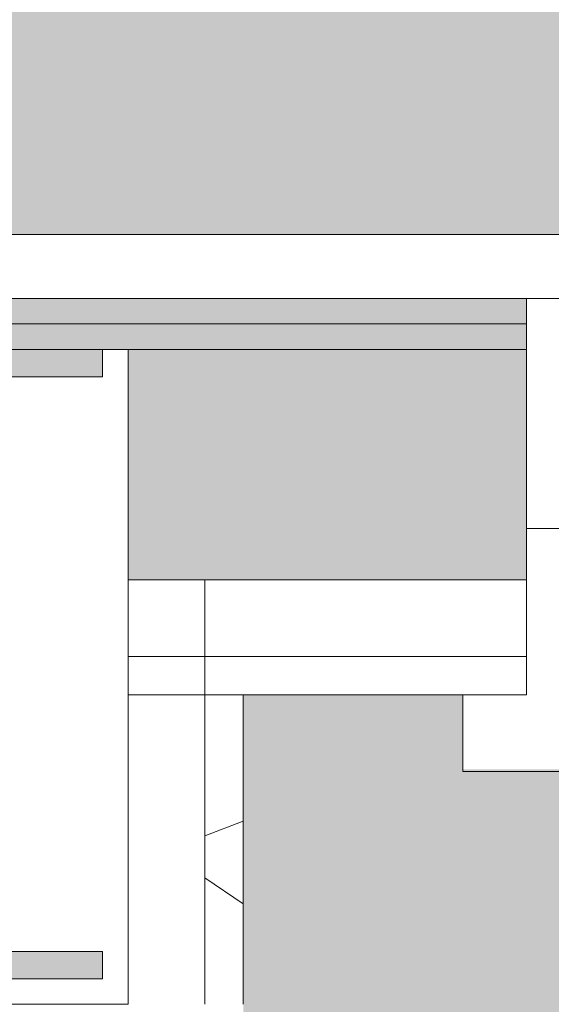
# Model space of a CAD drawing. Header units: millimetres. Extents: x 5980700 to 6194397, y -12939 to 2351883.
# Tile 43 of 124: x 6032404 to 6032612, y -8469 to -8084. Entities that reach past the tile are written whole.
import ezdxf

# ---------------------------------------------------------------- set-up
doc = ezdxf.new("R2010")
doc.units = ezdxf.units.MM
for name, color, linetype, lineweight in [('A-FLOR-PATT', 8, 'Continuous', 18), ('A-GLAZ', 151, 'Continuous', 9), ('A-GLAZ-SILL', 1, 'Continuous', 9), ('A-WALL', 113, 'Continuous', 18), ('A-WALL-PATT', 111, 'Continuous', 25), ('S-COLS', 52, 'Continuous', 9)]:
    doc.layers.add(name, color=color, linetype=linetype, lineweight=lineweight)
pattern_1 = [(49.99999999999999, (0, 0), (728.73650110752, -63.75582262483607), [76.2, -838.2]), (355, (0, 0), (-140.9716152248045, 764.2276025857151), [60.96, -670.56]), (100.451, (60.728, -5.313), (587.770006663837, 700.4667512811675), [64.76, -712.36]), (46.184, (0, 203.2), (1084.316239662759, -168.1709612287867), [114.3, -1257.3]), (96.636, (90.36, 189.186), (949.6099128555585, 989.7098464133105), [97.14, -1068.54]), (351.184, (0, 203.2), (949.620552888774, 989.7011531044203), [91.44, -1005.84]), (21, (101.6, 152.4), (606.4578690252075, -409.0605652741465), [76.2, -838.2]), (326, (101.6, 152.4), (247.208340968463, 736.752917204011), [60.96, -670.56]), (71.45100000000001, (152.138, 118.312), (853.6682507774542, 327.6854711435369), [64.76, -712.36]), (37.50000000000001, (0, 0), (12.35469342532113, 338.2201185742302), [33.528, -628.904, 33.528, -647.192, -673.1]), (37.50000000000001, (0, 0), (12.35469342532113, 338.2201185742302), [-1343.152, 33.528, -639.572]), (7.499999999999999, (0, 0), (267.2788744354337, 400.7221270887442), [33.528, -354.584, 33.528, -613.664, -256.54]), (7.499999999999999, (0, 0), (267.2788744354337, 400.7221270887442), [-1035.304, 33.528, -223.012]), (327.5, (-226.568, 0), (542.363331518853, -22.91534459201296), [33.528, -220.472, 33.528, -758.952, -1051.56]), (327.5, (-226.568, 0), (542.363331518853, -22.91534459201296), [-1046.48, 33.528, -1018.032]), (317.5, (-328.168, 0), (592.5169587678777, 101.7071067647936), [33.528, -296.672, 33.528, -492.76, -746.76]), (317.5, (-328.168, 0), (592.5169587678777, 101.7071067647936), [-856.488, 33.528, -713.232])]

# ---------------------------------------------------------------- blocks, each defined once
blk = doc.blocks.new('FX-HRT-JANELA_CORRER-4FLS - 330x190cm-4FLS-ALU-3_0cmFolha 5-V25-PLANTA DE CAIMENTO DE PISOS - TÉRREO')
at = {"layer": 'A-GLAZ', "color": 130}
for p, q in [((1649.999999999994, 12.49999999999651), (1629.999999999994, 12.49999999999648)), ((1649.999999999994, -77.49999999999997), (1649.999999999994, 12.49999999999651)), ((1629.999999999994, -77.5), (1649.999999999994, -77.49999999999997))]:
    blk.add_line(p, q, dxfattribs=at)
blk = doc.blocks.new('FP_26-PLANTA DE CAIMENTO DE PISOS - TÉRREO')
at = {"layer": 'A-GLAZ-SILL', "color": 90, "lineweight": 5}
blk.add_line((1674.999999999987, 107.4999999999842), (-1674.999999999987, 107.4999999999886), dxfattribs=at)
blk = doc.blocks.new('CC_PEITORIL - PEITORIL-3910248-PLANTA DE CAIMENTO DE PISOS - TÉRREO')
at = {"layer": 'A-GLAZ-SILL', "lineweight": 5}
h = blk.add_hatch(dxfattribs=at)
h.set_pattern_fill('FP_45', color=256, style=0, pattern_type=2)
h.set_pattern_definition([(180, (-6222.366999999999, -8270.326), (-406.4, -101.6000000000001), [33.528, -271.272, 33.528, -1896.872]), (180, (-6222.366999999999, -8270.326), (-406.4, -101.6000000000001), [-338.328, -271.272, 33.528, -576.072, -1016]), (180, (-6222.366999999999, -8270.326), (-406.4, -101.6000000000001), [-1219.2, 33.528, -271.272, 33.528, -677.672]), (180, (-6222.366999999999, -8270.326), (-406.4, -101.6000000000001), [-1557.528, -169.672, 33.528, -474.472]), (300.0000000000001, (-6374.767, -8321.126), (291.188181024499, -301.1527240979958), [33.528, -271.272, 33.528, -1896.872]), (300.0000000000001, (-6374.767, -8321.126), (291.188181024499, -301.1527240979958), [-338.328, -271.272, 33.528, -576.072, -1016]), (300.0000000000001, (-6374.767, -8321.126), (291.188181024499, -301.1527240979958), [-1219.2, 33.528, -271.272, 33.528, -677.672]), (300.0000000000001, (-6374.767, -8321.126), (291.188181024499, -301.1527240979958), [-1557.528, -169.672, 33.528, -474.472]), (59.99999999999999, (-6425.566999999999, -8524.326), (115.2118189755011, 402.7527240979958), [33.528, -271.272, 33.528, -271.272, -1625.6]), (59.99999999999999, (-6425.566999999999, -8524.326), (115.2118189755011, 402.7527240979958), [-609.6, 33.528, -576.072, 33.528, -271.272, -711.2]), (59.99999999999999, (-6425.566999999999, -8524.326), (115.2118189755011, 402.7527240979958), [-1524, 33.528, -169.672, 33.528, -474.472])])
h.paths.add_polyline_path([(1674.999999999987, 100.9916647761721), (-1674.999999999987, 100.9916647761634), (-1674.999999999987, 77.50000000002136), (-1649.999999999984, 77.50000000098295), (-1649.999999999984, 12.50000000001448), (1649.999999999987, 12.50000000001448), (1649.999999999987, 77.50000000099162), (1674.999999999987, 77.50000000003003), (1674.999999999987, 80.27823564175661)])
h = blk.add_hatch(dxfattribs=at)
h.set_pattern_fill('FP_46', color=256, style=0, pattern_type=2)
h.set_pattern_definition([(36.87, (-6857.366999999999, -9857.826), (-4762.494328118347, -3175.008507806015), [793.75, -7143.75]), (26.565, (-7809.866999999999, -9381.576), (1587.501456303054, 1587.499067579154), [1774.879, -1774.879]), (18.435, (-7809.866999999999, -8587.826), (3174.997452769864, 1587.502903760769), [1004.024, -4016.092])])
h.paths.add_polyline_path([(1674.999999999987, 100.9916647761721), (-1674.999999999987, 100.9916647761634), (-1674.999999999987, 77.50000000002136), (-1649.999999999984, 77.50000000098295), (-1649.999999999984, 12.50000000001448), (1649.999999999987, 12.50000000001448), (1649.999999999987, 77.50000000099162), (1674.999999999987, 77.50000000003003), (1674.999999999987, 80.27823564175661)])
at = {"layer": 'A-GLAZ-SILL', "color": 90, "lineweight": 5}
for p, q in [((1674.999999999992, 107.4999999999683), (1674.999999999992, 100.991664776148)), ((1674.999999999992, 77.50000000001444), (1674.999999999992, 100.9916647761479))]:
    blk.add_line(p, q, dxfattribs=at)
at = {"layer": 'A-GLAZ', "color": 90, "lineweight": 5}
blk.add_blockref('FP_26-PLANTA DE CAIMENTO DE PISOS - TÉRREO', (0, 0), dxfattribs=at)
blk = doc.blocks.new('_ARQPWR_Pilar perfil I - _TP01-V78-PLANTA DE CAIMENTO DE PISOS - TÉRREO')
at = {"layer": 'S-COLS', "lineweight": 5}
h = blk.add_hatch(color=256, dxfattribs=at)
h.paths.add_polyline_path([(5.349999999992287, -123.0000000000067), (127.9999999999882, -123.0000000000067), (127.9999999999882, -112.3000000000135), (16.04999999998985, -112.3000000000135), (8.483957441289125, -109.1660425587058), (5.349999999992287, -101.6000000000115), (5.349999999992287, 101.5999999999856), (8.48395744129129, 109.1660425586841), (16.0499999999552, 112.2999999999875), (127.9999999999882, 112.2999999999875), (127.9999999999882, 122.9999999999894), (-128.0000000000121, 122.9999999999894), (-127.9963650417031, 112.2999999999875), (-16.04379473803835, 112.2974296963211), (-8.48032248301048, 109.1572669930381), (-5.350000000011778, 101.5999999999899), (-5.352570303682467, -101.6062052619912), (-8.636869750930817, -109.2308865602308), (-16.05000000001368, -112.3000000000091), (-128.0000000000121, -112.3075216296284), (-127.2495313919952, -123.0000000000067), (-3.358627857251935, -123.0000000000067)])
h.paths.add_polyline_path([(-8.480322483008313, -109.1660425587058), (-8.479257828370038, -109.1634722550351), (-5.667285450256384, -107.6255534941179)])
at = {"layer": 'S-COLS', "color": 90, "lineweight": 5}
for p, q in [((127.9999999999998, 123.0000000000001), (-128.0000000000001, 123.0000000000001)), ((-128.0000000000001, 123.0000000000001), (-128.0000000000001, 112.3000000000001)), ((127.9999999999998, 112.3000000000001), (127.9999999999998, 123.0000000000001)), ((-128.0000000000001, 112.3000000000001), (-16.05000000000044, 112.3000000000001)), ((16.04999999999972, 112.3000000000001), (127.9999999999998, 112.3000000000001)), ((-5.350000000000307, 101.6000000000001), (-5.350000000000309, -101.5999999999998)), ((5.349999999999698, -101.6), (5.349999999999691, 101.6)), ((-16.05000000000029, -112.3), (-128.0000000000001, -112.3)), ((-128.0000000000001, -112.3), (-128.0000000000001, -123)), ((127.9999999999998, -112.3), (16.04999999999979, -112.3)), ((127.9999999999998, -123), (127.9999999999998, -112.3)), ((-128.0000000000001, -123), (127.9999999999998, -123))]:
    blk.add_line(p, q, dxfattribs=at)
for centre, radius, start, end in [((-16.05000000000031, 101.6000000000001), 10.70000000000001, 3.307776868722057e-13, 90.00000000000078), ((16.04999999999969, 101.6000000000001), 10.69999999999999, 90.00000000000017, 180.0000000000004), ((-16.05000000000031, -101.6), 10.7, 270, 7.887775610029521e-13), ((16.04999999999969, -101.6), 10.70000000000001, 180.0000000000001, 270.0000000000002)]:
    blk.add_arc(centre, radius, start, end, dxfattribs=at)
blk = doc.blocks.new('FX-PNC-PILAR-TP2 - FX-PNC-PILAR-TP01-4296264-PLANTA DE CAIMENTO DE PISOS - TÉRREO')
at = {"layer": 'A-WALL-PATT', "lineweight": 5}
h = blk.add_hatch(dxfattribs=at)
h.set_pattern_fill('FP_108', color=135, style=0, pattern_type=2)
h.set_pattern_definition([(49.99999999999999, (2e-05, -3e-05), (364.3679291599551, -31.87829433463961), [38.1, -419.1]), (355, (2e-05, -3e-05), (-70.48585119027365, 382.1133031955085), [30.48, -335.28]), (100.451, (30.364, -2.657), (293.8850033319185, 350.2333756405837), [32.38, -356.18]), (46.184, (2e-05, 101.6), (542.1584806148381, -84.08582678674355), [57.15, -628.65]), (96.636, (45.18, 94.59299999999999), (474.8048986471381, 494.8554198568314), [48.57, -534.27]), (351.184, (2e-05, 101.6), (474.8101998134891, 494.8500824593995), [45.72, -502.92]), (21, (50.8, 76.2), (303.2284677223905, -204.530461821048), [38.1, -419.1]), (326, (50.8, 76.2), (123.6038908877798, 368.3760440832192), [30.48, -335.28]), (71.45100000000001, (76.069, 59.15600000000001), (426.8341253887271, 163.8427355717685), [32.38, -356.18]), (37.50000000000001, (2e-05, -3e-05), (6.176645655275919, 169.1101515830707), [16.764, -314.452, 16.764, -323.596, -336.55]), (37.50000000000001, (2e-05, -3e-05), (6.176645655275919, 169.1101515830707), [-671.576, 16.764, -319.786]), (7.499999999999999, (2e-05, -3e-05), (133.63887623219, 200.3614940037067), [16.764, -177.292, 16.764, -306.832, -128.27]), (7.499999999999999, (2e-05, -3e-05), (133.63887623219, 200.3614940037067), [-517.6519999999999, 16.764, -111.506]), (327.5, (-113.284, -3e-05), (271.1818188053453, -11.45836264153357), [16.764, -110.236, 16.764, -379.476, -525.78]), (327.5, (-113.284, -3e-05), (271.1818188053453, -11.45836264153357), [-523.24, 16.764, -509.016]), (317.5, (-164.084, -3e-05), (296.2585102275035, 50.85284694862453), [16.764, -148.336, 16.764, -246.38, -373.38]), (317.5, (-164.084, -3e-05), (296.2585102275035, 50.85284694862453), [-428.244, 16.764, -356.616])])
h.paths.add_polyline_path([(-8304.116646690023, -8468.841821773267), (-8028.116646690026, -8468.841821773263), (-8028.367569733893, -8212.841821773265), (-8038.116646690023, -8212.841821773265), (-8038.116646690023, -8223.541821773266), (-8150.066646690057, -8223.541821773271), (-8157.63268924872, -8226.675779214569), (-8160.766646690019, -8234.241821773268), (-8160.117582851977, -8439.008800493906), (-8157.632689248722, -8445.00786433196), (-8150.066646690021, -8448.141821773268), (-8038.116646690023, -8448.141821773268), (-8038.116646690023, -8458.841821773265), (-8294.116646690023, -8458.84182177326), (-8294.113011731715, -8448.141821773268), (-8182.160441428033, -8448.139251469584), (-8174.596867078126, -8444.998842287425), (-8171.466646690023, -8437.435482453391), (-8171.469216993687, -8234.235616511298), (-8174.600604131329, -8226.675779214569), (-8182.166646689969, -8223.541821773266), (-8294.116646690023, -8223.537933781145), (-8294.116646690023, -8212.841821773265), (-8304.116646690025, -8212.841821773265), (-8304.116646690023, -8448.141821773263)])
at = {"layer": 'A-WALL', "color": 130, "lineweight": 9}
for p, q in [((-8028.116646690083, -8212.841821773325), (-8038.11664669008, -8212.841821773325)), ((-8028.116646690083, -8468.841821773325), (-8028.116646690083, -8212.841821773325)), ((-8172.783904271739, -8468.841821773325), (-8028.116646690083, -8468.841821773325))]:
    blk.add_line(p, q, dxfattribs=at)
blk = doc.blocks.new('BE-PMSa-MOD-ARQ-CONEXAODOFUTURO-EX-000-R_rvt-1-PLANTA DE CAIMENTO DE PISOS - TÉRREO')
at = {"layer": 'A-FLOR-PATT', "lineweight": 5}
h = blk.add_hatch(dxfattribs=at)
h.set_pattern_fill('FP_2', color=135, style=0, pattern_type=2)
h.set_pattern_definition([(0, (0, 0), (812.8, 203.2), [33.528, -576.072, 33.528, -576.072, -3251.2]), (0, (0, 0), (812.8, 203.2), [-1219.2, 33.528, -1185.672, 33.528, -576.072, -1422.4]), (0, (0, 0), (812.8, 203.2), [-3048, 33.528, -372.872, 33.528, -982.472]), (120, (304.8, 101.6), (-582.3763620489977, 602.3054481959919), [33.52799999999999, -576.0719999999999, 33.52799999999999, -576.0719999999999, -3251.199999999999]), (120, (304.8, 101.6), (-582.3763620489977, 602.3054481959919), [-1219.2, 33.52799999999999, -1185.672, 33.52799999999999, -576.0719999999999, -1422.4]), (120, (304.8, 101.6), (-582.3763620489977, 602.3054481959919), [-3048, 33.52799999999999, -372.8719999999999, 33.52799999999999, -982.4719999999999]), (240, (406.4, 508), (-230.4236379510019, -805.5054481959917), [33.528, -576.072, 33.528, -576.072, -3251.2]), (240, (406.4, 508), (-230.4236379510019, -805.5054481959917), [-1219.2, 33.528, -1185.672, 33.528, -576.072, -1422.4]), (240, (406.4, 508), (-230.4236379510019, -805.5054481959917), [-3048, 33.528, -372.872, 33.528, -982.472])])
h.paths.add_polyline_path([(13153.13200708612, -10125.84100563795), (14705.38782324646, -10125.84100563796), (14705.38782324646, -9779.8857164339), (14699.38782324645, -9779.8857164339), (14699.38782324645, -9763.237570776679), (14681.68558745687, -9763.757413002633), (14670.96395493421, -9768.482704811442), (14665.88782324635, -9780.73757077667), (14665.88782324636, -9856.278958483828), (14670.73620676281, -9865.0681674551), (14677.45883342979, -9868.493127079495), (14678.38782324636, -9869.242380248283), (14678.38782324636, -9881.040871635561), (14674.1436913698, -9882.10035906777), (14663.09686027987, -9878.012306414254), (14654.48340806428, -9869.156476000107), (14652.0250349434, -9859.981702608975), (14651.89263271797, -9855.73757077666), (14650.88782324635, -9855.73757077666), (14651.89263271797, -9780.73757077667), (14653.73085252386, -9770.127241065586), (14655.24199762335, -9764.487570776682), (14667.13782324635, -9752.591745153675), (14683.38782324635, -9748.23757077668), (14699.38782324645, -9748.23757077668), (14699.38782324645, -9731.589425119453), (14705.38782324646, -9731.589425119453), (14705.38782324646, -9705.737570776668), (14755.38782324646, -9705.737570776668), (14755.38782324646, -9754.737570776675), (14795.38782324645, -9754.737570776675), (14796.02424042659, -9756.737570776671), (14812.38782324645, -9756.737570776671), (14811.36426821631, -9815.737570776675), (14810.34779546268, -9815.737570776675), (14811.47778338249, -9818.171971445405), (14811.43015556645, -9819.291362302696), (14811.44856252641, -9820.918341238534), (14827.38782324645, -9827.197475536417), (14827.38782324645, -10125.84100563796), (21231.38515489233, -10125.84100563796), (21231.38515489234, 5919.158994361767), (12003.88515489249, 5918.472013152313), (12003.8851548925, 5447.158205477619), (12268.88333741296, 5447.158205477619), (12268.88333741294, 4674.158994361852), (15653.88333741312, 4674.158994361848), (15653.88333741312, 5447.158205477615), (15923.88333741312, 5447.15820547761), (15923.88333741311, 4674.158994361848), (19999.38682609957, 4674.158994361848), (19999.38682609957, 5447.158205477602), (20269.38682609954, 5447.158205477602), (20269.38682609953, 4280.731645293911), (20299.38682609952, 4280.731645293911), (20298.51487451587, 1530.731645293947), (20269.38682609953, 1530.731645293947), (20269.38682609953, 1143.558994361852), (20299.38682609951, 1143.558994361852), (20298.51487451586, -1606.441005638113), (20269.38682609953, -1606.441005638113), (20269.38682609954, -2040.191005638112), (20299.38682609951, -2040.191005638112), (20298.51487451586, -4790.191005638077), (20269.38682609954, -4790.191005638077), (20269.38682609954, -5273.941005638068), (20299.38682609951, -5273.941005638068), (20298.51487451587, -8023.941005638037), (20269.38682609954, -8023.941005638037), (20269.38682609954, -9308.841005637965), (19999.38682609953, -9308.841005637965), (19999.38682609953, -8513.841794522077), (19913.38333741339, -8513.841794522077), (19913.38333741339, -8347.825683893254), (19635.38599049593, -8347.825683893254), (19635.38599049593, -8377.825683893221), (16285.38599049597, -8376.953732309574), (16285.38599049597, -8347.825683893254), (15971.88333741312, -8347.825683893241), (15971.88333741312, -8513.84179452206), (15921.38515489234, -8513.84179452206), (15921.38515489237, -9312.594001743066), (15651.38515489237, -9312.594001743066), (15651.3851548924, -8513.84179452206), (15603.38515489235, -8513.841794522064), (15603.38515489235, -8377.825683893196), (12316.88333741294, -8377.82568389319), (12316.88333741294, -8513.841794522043), (12268.88333741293, -8513.841794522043), (12268.88333741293, -9312.59400174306), (11998.88333741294, -9312.59400174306), (11998.88333741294, -8513.841794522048), (11950.88333741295, -8513.841794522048), (11950.88333741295, -8347.825683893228), (11867.63333741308, -8347.825683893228), (11867.63333741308, -8377.82568389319), (8517.633337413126, -8376.953732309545), (8517.633337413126, -8347.825683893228), (8434.383337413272, -8347.825683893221), (8434.383337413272, -8468.841794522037), (8419.38333741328, -8468.841794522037), (8419.38333741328, -8498.841794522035), (8434.383337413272, -8498.841794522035), (8434.383337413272, -8513.841794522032), (8386.383337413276, -8513.841794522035), (8386.383337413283, -9312.594001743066), (8116.383337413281, -9312.594001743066), (8116.383337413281, -9125.841005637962), (2121.38333741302, -9125.841005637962), (2121.38333741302, -9312.594001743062), (1851.383337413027, -9312.594001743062), (1851.383337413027, -9125.841005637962), (-4143.616662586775, -9125.841005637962), (-4143.616662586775, -9312.594001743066), (-4413.616662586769, -9312.594001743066), (-4413.616662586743, -8513.841794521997), (-4461.61666258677, -8513.841794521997), (-4461.61666258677, -8498.841794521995), (-4446.616662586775, -8498.841794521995), (-4446.616662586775, -8468.841794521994), (-4461.61666258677, -8468.841794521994), (-4461.61666258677, -8347.825683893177), (-4547.366662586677, -8347.825683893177), (-4547.366662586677, -8377.825683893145), (-7897.36666258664, -8376.953732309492), (-7897.36666258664, -8347.825683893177), (-7983.116662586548, -8347.825683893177), (-7983.116662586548, -8513.841794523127), (-8031.114845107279, -8513.841794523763), (-8031.114845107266, -9308.841005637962), (-8301.114845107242, -9308.841005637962), (-8301.114845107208, -8513.84179452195), (-8349.116662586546, -8513.841794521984), (-8349.116662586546, -8347.825683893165), (-8354.864845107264, -8347.825683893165), (-8354.864845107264, -8377.825683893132), (-11704.86484510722, -8376.953732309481), (-11704.86484510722, -8347.825683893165), (-11710.61666258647, -8347.825683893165), (-11710.61666258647, -8513.841794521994), (-11758.61484510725, -8513.841794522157), (-11758.61484510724, -9308.841005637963), (-12028.61484510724, -9308.841005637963), (-12028.61484510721, -8513.841794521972), (-12076.61666258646, -8513.841794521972), (-12076.61666258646, -8347.825683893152), (-12498.61666258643, -8347.825683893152), (-12498.61666258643, -8377.82568389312), (-15848.61666258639, -8376.953732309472), (-15848.61666258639, -8347.825683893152), (-16270.61666258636, -8347.82568389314), (-16270.61666258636, -8513.841794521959), (-16356.6158860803, -8513.84179452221), (-16356.61588608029, -9308.841005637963), (-16626.61588608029, -9308.841005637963), (-16626.61588608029, -7987.079408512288), (-16656.61588608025, -7987.079408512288), (-16655.74393449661, -5237.079408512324), (-16626.61588608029, -5237.079408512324), (-16626.61588608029, -4803.341005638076), (-16656.61588608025, -4803.341005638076), (-16655.7439344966, -2053.341005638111), (-16626.61588608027, -2053.341005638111), (-16626.61588608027, -1620.841794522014), (-16656.61588608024, -1620.841794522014), (-16655.74393449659, 1129.158205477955), (-16626.61588608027, 1129.158205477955), (-16626.61588608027, 1534.158205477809), (-16656.61588608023, 1534.158205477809), (-16655.74393449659, 4284.158205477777), (-16626.61588608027, 4284.158205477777), (-16626.61588608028, 5479.158994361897), (-16356.61588608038, 5479.158994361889), (-16356.61588608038, 4674.158994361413), (-12028.61666258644, 4674.158994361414), (-12028.61666258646, 5447.158205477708), (-11733.61666258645, 5446.941285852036), (-11733.61666258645, 4674.158994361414), (-8301.114845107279, 4674.158994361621), (-8301.114845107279, 5447.158205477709), (-8031.114845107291, 5447.158205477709), (-8031.114845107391, 5919.158994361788), (-17588.61484510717, 5919.158994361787), (-17588.6148451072, -10125.84100563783), (8442.166919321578, -10125.84100563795)])
h.paths.add_polyline_path([(14664.88301377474, -9780.73757077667), (14665.63226694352, -9779.779781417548), (14664.44050548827, -9775.73581322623)])
h.paths.add_polyline_path([(-16089.6590788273, -8758.10531785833), (-16115.54098333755, -8754.697900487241), (-16139.6590788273, -8744.707858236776), (-16160.36975694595, -8728.815995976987), (-16176.26161920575, -8708.105317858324), (-16186.2516614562, -8683.987222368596), (-16189.6590788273, -8658.105317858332), (-16186.2516614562, -8632.223413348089), (-16176.26161920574, -8608.105317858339), (-16160.36975694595, -8587.39463973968), (-16139.6590788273, -8571.502777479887), (-16115.54098333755, -8561.512735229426), (-16089.6590788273, -8558.105317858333), (-16063.77717431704, -8561.512735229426), (-16039.65907882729, -8571.502777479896), (-16018.94840070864, -8587.394639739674), (-16003.05653844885, -8608.105317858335), (-15993.06649619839, -8632.22341334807), (-15989.6590788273, -8658.105317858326), (-15993.06649619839, -8683.987222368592), (-16003.05653844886, -8708.10531785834), (-16018.94840070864, -8728.815995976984), (-16039.65907882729, -8744.707858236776), (-16063.77717431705, -8754.697900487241)])
h.paths.add_polyline_path([(19732.71217533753, -8754.668450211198), (19706.83027082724, -8751.260990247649), (19682.71217533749, -8741.270823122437), (19660.00862136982, -8722.781563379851), (19646.10963495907, -8704.667825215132), (19636.11959270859, -8680.54942825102), (19632.71217533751, -8648.664394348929), (19632.71217533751, -8622.782813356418), (19636.11959270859, -8596.901232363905), (19646.10963495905, -8572.783438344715), (19662.00149721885, -8552.073019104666), (19682.71217533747, -8536.181355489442), (19706.83027082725, -8526.191438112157), (19732.7121753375, -8522.784063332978), (19758.59407984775, -8526.191438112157), (19782.71217533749, -8536.181355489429), (19803.42285345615, -8552.073019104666), (19819.31471571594, -8572.783438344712), (19829.30475796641, -8596.901232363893), (19832.7121753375, -8628.39034617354), (19832.7121753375, -8654.66720021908), (19827.88084468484, -8683.987101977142), (19816.67739151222, -8708.104895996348), (19803.42285345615, -8725.378762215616), (19782.71217533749, -8741.27082312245), (19758.59407984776, -8751.260990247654)])
h.paths.add_polyline_path([(15648.38515489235, -8468.841794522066), (15650.88333741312, -8468.841794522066), (15650.88333741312, -8347.825683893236), (15648.38515489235, -8347.825683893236), (15648.38515489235, -8375.919436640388)])
h.paths.add_polyline_path([(-15957.766248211, 4689.65210732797), (-15964.016248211, 4691.326789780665), (-15966.60508297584, 4693.313272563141), (-15969.84032103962, 4698.916869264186), (-15969.84032103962, 4705.387345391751), (-15966.60508297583, 4710.990942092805), (-15961.00148627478, 4714.226180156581), (-15954.53101014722, 4714.226180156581), (-15948.92741344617, 4710.990942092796), (-15945.69217538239, 4705.387345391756), (-15945.69217538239, 4698.916869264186), (-15948.92741344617, 4693.313272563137), (-15954.53101014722, 4690.078034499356)])
h.paths.add_polyline_path([(19572.98503538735, 4699.192323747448), (19566.73503538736, 4700.867006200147), (19564.14620062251, 4702.853488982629), (19560.91096255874, 4708.45708568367), (19560.91096255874, 4714.927561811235), (19564.14620062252, 4720.531158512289), (19569.74979732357, 4723.766396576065), (19576.22027345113, 4723.766396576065), (19581.82387015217, 4720.53115851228), (19585.05910821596, 4714.927561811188), (19585.05910821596, 4708.457085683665), (19581.82387015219, 4702.853488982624), (19576.22027345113, 4699.618250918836)])
h.paths.add_polyline_path([(19732.7121753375, 4730.240264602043), (19706.83027082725, 4733.647681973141), (19682.7121753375, 4743.637724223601), (19662.00149721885, 4759.529586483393), (19646.10963495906, 4780.240264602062), (19636.11959270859, 4804.358360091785), (19632.71217533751, 4830.240264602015), (19636.11959270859, 4856.122169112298), (19646.10963495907, 4880.240264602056), (19662.00149721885, 4900.950942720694), (19682.7121753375, 4916.84280498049), (19706.83027082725, 4926.832847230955), (19732.7121753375, 4930.240264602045), (19758.59407984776, 4926.832847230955), (19782.71217533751, 4916.842804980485), (19803.42285345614, 4900.950942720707), (19819.31471571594, 4880.240264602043), (19829.30475796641, 4856.122169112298), (19832.7121753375, 4830.24026460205), (19829.30475796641, 4804.358360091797), (19819.31471571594, 4780.240264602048), (19803.42285345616, 4759.529586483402), (19782.71217533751, 4743.63772422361), (19758.59407984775, 4733.647681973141)])
h.paths.add_polyline_path([(-16089.6590788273, 4736.408178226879), (-16115.54098333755, 4739.815595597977), (-16139.6590788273, 4749.805637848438), (-16160.36975694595, 4765.697500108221), (-16176.26161920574, 4786.408178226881), (-16186.2516614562, 4810.526273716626), (-16189.6590788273, 4836.408178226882), (-16186.2516614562, 4862.29008273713), (-16176.26161920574, 4886.408178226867), (-16160.36975694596, 4907.118856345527), (-16139.6590788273, 4923.010718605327), (-16115.54098333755, 4933.000760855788), (-16089.6590788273, 4936.408178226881), (-16063.77717431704, 4933.000760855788), (-16039.6590788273, 4923.010718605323), (-16018.94840070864, 4907.118856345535), (-16003.05653844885, 4886.408178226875), (-15993.06649619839, 4862.29008273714), (-15989.6590788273, 4836.408178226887), (-15993.06649619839, 4810.526273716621), (-16003.05653844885, 4786.408178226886), (-16018.94840070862, 4765.697500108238), (-16039.6590788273, 4749.805637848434), (-16063.77717431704, 4739.815595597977)])
h = blk.add_hatch(dxfattribs=at)
h.set_pattern_fill('FP_109', color=133, style=0, pattern_type=2)
h.set_pattern_definition([(49.99999999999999, (0, 0), (182.184668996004, -15.93908553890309), [19.05, -209.55]), (355, (0, 0), (-35.24242749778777, 191.0566080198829), [15.24, -167.64]), (100.451, (15.182, -1.328), (146.9425016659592, 175.1166878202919), [16.19, -178.09]), (46.184, (0, 50.8), (271.0788941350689, -42.04327417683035), [28.575, -314.325]), (96.636, (22.59, 47.297), (237.4025071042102, 247.4272132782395), [24.285, -267.135]), (351.184, (0, 50.8), (237.404605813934, 247.4251178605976), [22.86, -251.46]), (21, (25.4, 38.1), (151.6148798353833, -102.2655185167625), [19.05, -209.55]), (326, (25.4, 38.1), (61.80235996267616, 184.1877424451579), [15.24, -167.64]), (71.45100000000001, (38.035, 29.578), (213.4170626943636, 81.92136778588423), [16.19, -178.09]), (37.50000000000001, (0, 0), (3.08832282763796, 84.55507579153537), [8.382, -157.226, 8.382, -161.798, -168.275]), (37.50000000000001, (0, 0), (3.08832282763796, 84.55507579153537), [-335.788, 8.382, -159.893]), (7.499999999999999, (0, 0), (66.81943811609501, 100.1807470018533), [8.382, -88.646, 8.382, -153.416, -64.135]), (7.499999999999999, (0, 0), (66.81943811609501, 100.1807470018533), [-258.826, 8.382, -55.753]), (327.5, (-56.642, 0), (135.5904877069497, -5.7289126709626), [8.382, -55.118, 8.382, -189.738, -262.89]), (327.5, (-56.642, 0), (135.5904877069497, -5.7289126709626), [-261.62, 8.382, -254.508]), (317.5, (-82.042, 0), (148.1288864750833, 25.42676126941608), [8.382, -74.168, 8.382, -123.19, -186.69]), (317.5, (-82.042, 0), (148.1288864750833, 25.42676126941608), [-214.122, 8.382, -178.308])])
h.paths.add_polyline_path([(-4441.627696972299, -8177.825683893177), (-4441.627696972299, -8167.82568389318), (-4451.627696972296, -8167.82568389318), (-4451.627696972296, -8177.825683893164)])
h.paths.add_polyline_path([(20075.50989163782, -8167.825683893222), (20089.3868260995, -8167.825683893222), (20089.38682609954, -5194.841794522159), (19913.38333741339, -5194.841794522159), (19913.38333741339, -4838.84179452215), (20089.38682609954, -4838.841794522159), (20089.38682609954, -2003.841794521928), (19923.3833374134, -2003.841794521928), (19923.38333741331, -1915.841005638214), (15956.88333741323, -1915.841005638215), (15956.88333741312, -2008.841794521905), (15620.88333741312, -2008.841794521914), (15620.88333741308, -1915.841005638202), (12301.88333741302, -1915.841005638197), (12301.88333741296, -2008.841794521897), (11965.88333741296, -2008.84179452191), (11965.88333741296, -1915.841005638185), (9479.379702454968, -1915.841005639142), (9479.379702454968, -1900.841005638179), (8579.379702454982, -1900.841005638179), (8579.379702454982, -2050.841005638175), (11830.88333741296, -2050.841005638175), (11830.88333741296, -2143.841794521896), (12436.88333741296, -2143.841794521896), (12436.88333741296, -2050.84100563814), (15485.88333741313, -2050.841005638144), (15485.88333741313, -2143.841794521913), (16091.88333741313, -2143.841794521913), (16091.88333741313, -2050.841005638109), (19788.3833374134, -2050.841005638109), (19788.3833374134, -2138.841794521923), (19964.38682609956, -2138.841794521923), (19964.38682609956, -4713.841794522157), (19788.3833374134, -4713.841794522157), (19788.3833374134, -5319.841794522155), (19964.38682609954, -5319.841794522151), (19964.38682609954, -8042.825683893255), (8511.785154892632, -8042.825683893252), (8511.785154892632, -4063.84179452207), (8559.379702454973, -4063.841794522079), (8559.379702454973, -3457.84179452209), (8511.785154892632, -3457.84179452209), (8511.785154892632, -2770.84100563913), (8500.374635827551, -2770.84100563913), (8500.374635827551, -2640.841005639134), (8511.785154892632, -2640.841005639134), (8511.785154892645, -2138.841794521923), (8549.379702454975, -2138.826511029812), (8549.379702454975, -1900.841005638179), (8539.379702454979, -1900.841005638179), (8539.379702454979, -1915.841005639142), (8424.379702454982, -1915.841005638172), (8424.379702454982, -2003.841794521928), (8386.785154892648, -2003.841794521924), (8386.785154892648, -3582.841794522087), (8434.379702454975, -3582.841794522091), (8434.379702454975, -3938.841794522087), (8386.78515489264, -3938.841794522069), (8386.78515489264, -8167.825683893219), (19983.39944753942, -8167.825683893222)])
h.paths.add_polyline_path([(-4451.627696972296, -8167.82568389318), (-4451.627696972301, -1915.841005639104), (-4556.62769697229, -1915.841005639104), (-4556.62769697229, -1900.841005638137), (-4566.627696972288, -1900.841005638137), (-4566.627696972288, -2740.841005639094), (-4556.627696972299, -2740.841005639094), (-4556.627696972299, -2751.841005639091), (-4536.622630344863, -2751.841005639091), (-4536.622630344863, -2640.841005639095), (-4517.622630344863, -2640.841005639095), (-4517.622630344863, -2770.841005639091), (-4556.627696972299, -2770.841005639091), (-4556.627696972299, -2780.841005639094), (-4566.627696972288, -2780.841005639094), (-4566.627696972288, -2820.841005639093), (-4576.627696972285, -2820.841005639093), (-4576.627696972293, -8042.825683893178), (-16321.61588607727, -8042.825683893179), (-16321.61588608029, -5319.841794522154), (-16145.61666258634, -5319.841794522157), (-16145.61666258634, -4713.841794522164), (-16321.61588608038, -4713.841794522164), (-16321.61588608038, -2138.841794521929), (-16145.61666258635, -2138.841794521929), (-16145.61666258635, -2050.841005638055), (-12201.61666258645, -2050.841005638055), (-12201.61666258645, -2138.841794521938), (-11585.61666258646, -2138.841794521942), (-11585.61666258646, -2050.841005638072), (-8474.116662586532, -2050.841005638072), (-8474.116662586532, -2138.841794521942), (-7858.116662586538, -2138.841794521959), (-7858.116662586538, -2050.841005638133), (-4596.627696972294, -2049.966749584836), (-4596.627696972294, -1900.841005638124), (-5496.627696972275, -1900.841005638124), (-5496.627696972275, -1915.841005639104), (-7993.116662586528, -1915.841005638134), (-7993.116662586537, -2003.841794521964), (-8339.116662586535, -2003.841794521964), (-8339.116662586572, -1915.841005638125), (-11720.6166625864, -1915.841005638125), (-11720.61666258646, -2003.841794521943), (-12066.61666258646, -2003.841794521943), (-12066.61666258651, -1915.841005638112), (-16280.61666258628, -1915.841005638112), (-16280.61666258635, -2003.84179452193), (-16446.61588608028, -2003.84179452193), (-16446.61588608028, -4838.841794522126), (-16270.61666258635, -4838.841794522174), (-16270.61666258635, -5194.841794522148), (-16446.61588608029, -5194.841794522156), (-16446.61588608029, -8167.825683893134), (-4512.987072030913, -8167.825683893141)])
h.paths.add_polyline_path([(-6183.614845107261, -327.1176804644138), (-6183.612822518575, -327.1195872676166), (-6151.433903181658, -327.1195872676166)])
h.paths.add_polyline_path([(-6183.614845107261, -1157.117680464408), (-6183.612822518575, -1157.119587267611), (-6174.673446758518, -1157.119587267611)])
h.paths.add_polyline_path([(9914.343509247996, -1770.841005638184), (10006.38515489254, -1770.841005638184), (10006.38515489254, -14.61798700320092), (9529.379702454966, -14.61798700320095), (9529.379702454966, -29.61798700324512), (9479.379702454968, -29.61798700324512), (9479.379702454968, -14.61798700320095), (8539.379702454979, -14.617987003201), (8539.379702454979, -29.61798700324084), (8489.37970245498, -28.80444696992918), (8489.37970245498, -14.617987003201), (-2271.114845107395, -14.6179870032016), (-2271.114845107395, -29.61036006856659), (-2321.114845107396, -29.61036006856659), (-2321.114845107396, -14.6179870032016), (-3061.11484510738, -14.61798700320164), (-3061.11484510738, -29.6103600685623), (-3111.114845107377, -29.61036006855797), (-3111.114845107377, -14.61798700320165), (-3280.616662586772, -14.61798700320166), (-3280.616662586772, -29.61036006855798), (-3330.616662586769, -29.61036006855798), (-3330.616662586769, -14.61798700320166), (-4070.616662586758, -14.6179870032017), (-4070.616662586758, -29.61036006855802), (-4120.616662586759, -29.61036006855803), (-4120.616662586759, -14.6179870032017), (-4506.627696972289, -14.61798700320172), (-4506.627696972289, -29.61036006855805), (-4556.62769697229, -29.61036006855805), (-4556.62769697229, -14.61798700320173), (-5496.627696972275, -14.61798700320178), (-5496.627696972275, -29.61036006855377), (-5546.627696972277, -29.61036006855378), (-5546.627696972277, -14.61798700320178), (-6183.614845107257, -14.61798700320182), (-6183.614845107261, -1770.841005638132), (-5546.627696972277, -1770.841005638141), (-5546.627696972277, -1755.841005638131), (-5496.627696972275, -1755.841005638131), (-5496.627696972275, -1770.841005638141), (-4556.62769697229, -1770.841005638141), (-4556.62769697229, -1755.841005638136), (-4506.627696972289, -1755.841005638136), (-4506.627696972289, -1770.841005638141), (-4436.616662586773, -1770.841005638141), (-4436.616662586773, -1682.841794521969), (-4120.616662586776, -1682.841794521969), (-4120.616662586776, -1770.841005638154), (-1313.614873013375, -1770.841005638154), (-1313.614873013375, -1755.841005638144), (-1243.614873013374, -1755.841005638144), (-1243.614873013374, -1770.841005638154), (-403.6148730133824, -1770.841005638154), (-403.6148730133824, -1755.841005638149), (-333.6148730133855, -1755.841005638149), (-333.6148730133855, -1770.841005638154), (748.3833374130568, -1770.841005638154), (748.3833374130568, -1755.841005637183), (818.3833374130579, -1755.841005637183), (818.3833374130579, -1770.841005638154), (1678.38333741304, -1770.841005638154), (1678.38333741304, -1620.841005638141), (-3970.61666258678, -1620.841005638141), (-3970.61666258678, -1532.841794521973), (-4586.616662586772, -1532.841794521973), (-4586.616662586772, -1620.841005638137), (-6033.61484510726, -1620.841005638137), (-6033.61484510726, -164.6179870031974), (9856.385154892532, -164.6179870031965), (9856.385154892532, -1620.841005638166), (8559.379702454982, -1620.841005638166), (8559.379702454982, -1532.841794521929), (7943.379702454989, -1532.841794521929), (7943.379702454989, -1620.841005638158), (2294.383337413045, -1620.970226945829), (2294.383337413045, -1770.841005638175), (3154.383337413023, -1770.841005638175), (3154.383337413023, -1755.841005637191), (3224.383337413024, -1755.841005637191), (3224.383337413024, -1770.841005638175), (4236.385126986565, -1770.841005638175), (4236.385126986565, -1755.841005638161), (4306.385126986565, -1755.841005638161), (4306.385126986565, -1770.841005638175), (5146.385126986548, -1770.841005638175), (5146.385126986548, -1755.841005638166), (5216.38512698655, -1755.841005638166), (5216.38512698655, -1770.841005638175), (8093.379702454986, -1770.841005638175), (8093.379702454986, -1682.841794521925), (8409.379702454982, -1682.841794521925), (8409.379702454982, -1770.841005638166), (8489.37970245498, -1770.841005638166), (8489.37970245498, -1755.841005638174), (8539.379702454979, -1755.841005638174), (8539.379702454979, -1770.841005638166), (9479.379702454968, -1770.841005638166), (9479.379702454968, -1755.841005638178), (9529.379702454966, -1755.841005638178), (9529.379702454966, -1770.841005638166), (9856.385154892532, -1770.841005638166)])
h.paths.add_polyline_path([(2264.383337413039, -1770.841005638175), (2264.383337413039, -1527.841794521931), (1708.383337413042, -1527.841794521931), (1708.383337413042, -1770.841005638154), (1718.38333741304, -1770.841005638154), (1718.38333741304, -1755.841005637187), (1788.383337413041, -1755.841005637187), (1788.383337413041, -1770.841005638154), (1833.383337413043, -1770.841005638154), (1833.383337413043, -1677.841794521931), (2139.383337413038, -1677.841794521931), (2139.383337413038, -1770.841005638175), (2184.38333741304, -1770.841005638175), (2184.38333741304, -1755.841005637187), (2254.383337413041, -1755.841005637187), (2254.383337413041, -1770.841005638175), (2259.025241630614, -1770.841005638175)])
h.paths.add_polyline_path([(16686.35582290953, -1755.841005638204), (19923.38333741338, -1755.841005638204), (19923.3833374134, -1667.841794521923), (20089.38682609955, -1667.841794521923), (20089.38682609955, 1166.15820547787), (19913.38333741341, 1166.158205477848), (19913.38333741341, 1522.158205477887), (20089.38682609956, 1522.158205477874), (20089.38682609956, 4296.158205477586), (19913.3833374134, 4296.158205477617), (19913.38333741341, 4461.658994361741), (15971.88333741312, 4461.658994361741), (15971.88333741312, 4296.158205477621), (15605.88333741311, 4296.158205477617), (15605.88333741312, 4461.658994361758), (12316.88333741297, 4461.658994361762), (12316.88333741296, 4296.158205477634), (11950.88333741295, 4296.158205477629), (11950.88333741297, 4461.658994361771), (8424.379702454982, 4461.658994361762), (8424.379702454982, 140.3820129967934), (8489.37970245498, 140.3820129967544), (8489.37970245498, 130.3820129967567), (8539.379702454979, 130.382012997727), (8539.379702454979, 115.3820129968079), (8549.379702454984, 115.3820129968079), (8549.379702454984, 955.3820129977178), (8539.379702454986, 955.3820129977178), (8539.379702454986, 966.3820129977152), (8519.374635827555, 966.382012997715), (8519.374635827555, 855.3820129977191), (8500.374635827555, 855.3820129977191), (8500.374635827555, 985.382012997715), (8539.379702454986, 985.3820129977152), (8539.379702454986, 995.3820129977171), (8549.379702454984, 995.3820129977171), (8549.379702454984, 4336.658994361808), (11825.88333741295, 4336.658994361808), (11825.88333741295, 4171.158205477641), (12441.88333741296, 4171.158205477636), (12441.88333741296, 4336.658994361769), (15480.88333741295, 4336.658994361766), (15480.88333741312, 4171.158205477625), (16096.88333741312, 4171.15820547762), (16097.48518693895, 4336.658994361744), (19788.3833374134, 4336.658994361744), (19788.38333741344, 4171.158205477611), (19964.38682609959, 4171.158205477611), (19964.38682609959, 1647.158205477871), (19788.38333741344, 1647.158205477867), (19788.38333741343, 1041.158205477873), (19964.38682609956, 1041.158205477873), (19964.38682609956, -1532.841794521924), (19788.38333741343, -1532.841794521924), (19788.38333741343, -1620.841005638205), (16091.88333741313, -1620.841005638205), (16091.88333741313, -1527.84179452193), (15485.88333741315, -1527.841794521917), (15485.88333741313, -1620.841005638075), (12436.88333741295, -1620.841005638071), (12436.88333741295, -1527.841794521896), (11830.88333741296, -1527.841794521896), (11830.88333741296, -1620.841005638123), (10286.38515489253, -1620.841005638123), (10286.38515489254, 265.3820129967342), (8579.379702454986, 265.3820129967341), (8579.379702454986, 115.3820129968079), (9479.379702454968, 115.3820129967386), (9479.379702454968, 130.3820129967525), (9509.37970245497, 130.3820129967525), (9509.37970245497, 140.3820129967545), (10161.38515489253, 140.3820129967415), (10161.38515489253, -1755.841005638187), (11965.88333741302, -1755.841005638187), (11965.88333741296, -1662.841794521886), (12301.88333741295, -1662.84179452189), (12301.88333741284, -1755.841005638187), (15620.88333741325, -1755.841005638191), (15620.88333741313, -1662.841794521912), (15956.88333741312, -1662.841794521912), (15956.88333741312, -1755.841005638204), (16417.78746090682, -1755.841005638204)])
h.paths.add_polyline_path([(-6868.469615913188, -1755.841005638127), (-6338.614845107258, -1755.841005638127), (-6338.614845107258, 140.3896399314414), (-5546.627696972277, 140.3896399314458), (-5546.627696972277, 130.3896399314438), (-5496.627696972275, 130.389639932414), (-5496.627696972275, 115.3896399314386), (-4596.627696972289, 115.3896399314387), (-4596.627696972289, 265.3896399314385), (-6463.614845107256, 265.3896399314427), (-6463.614845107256, -1620.841005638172), (-7858.116662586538, -1620.841005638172), (-7858.116662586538, -1532.841794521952), (-8474.116662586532, -1532.841794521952), (-8474.116662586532, -1620.84100563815), (-11585.61666258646, -1620.84100563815), (-11585.61666258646, -1532.841794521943), (-12201.61666258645, -1532.841794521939), (-12201.61666258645, -1620.841005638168), (-16145.61666258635, -1620.841005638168), (-16145.61666258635, -1532.841794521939), (-16321.61588608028, -1532.841794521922), (-16321.61588608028, 1041.158205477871), (-16145.61666258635, 1041.158205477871), (-16145.61666258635, 1647.158205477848), (-16321.6158860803, 1647.158205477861), (-16321.6158860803, 4171.158205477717), (-16145.61666258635, 4171.158205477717), (-16145.61666258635, 4337.158913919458), (-12201.61666258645, 4337.158913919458), (-12201.61666258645, 4171.158205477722), (-11585.61666258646, 4171.158205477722), (-11585.61666258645, 4337.158913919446), (-8474.116662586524, 4337.158913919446), (-8474.116662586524, 4171.158205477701), (-7858.116662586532, 4171.158205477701), (-7858.116662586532, 4337.158913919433), (-4576.627696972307, 4337.158913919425), (-4576.627696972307, 1035.389639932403), (-4566.627696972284, 1035.389639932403), (-4566.627696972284, 995.3896399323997), (-4556.62769697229, 995.3896399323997), (-4556.62769697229, 985.3896399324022), (-4517.622630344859, 985.3896399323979), (-4517.622630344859, 855.389639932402), (-4536.622630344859, 855.389639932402), (-4536.622630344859, 966.3896399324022), (-4556.62769697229, 966.3896399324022), (-4556.62769697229, 955.3896399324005), (-4566.627696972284, 955.3896399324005), (-4566.627696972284, 115.3896399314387), (-4556.62769697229, 115.3896399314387), (-4556.62769697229, 130.3896399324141), (-4506.627696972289, 130.3896399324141), (-4506.627696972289, 140.3896399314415), (-4451.627696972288, 140.3896399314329), (-4451.711295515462, 4461.658994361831), (-7983.116662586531, 4461.65899436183), (-7983.116662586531, 4296.158205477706), (-8349.116662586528, 4296.158205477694), (-8349.200261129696, 4461.658994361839), (-11710.61666258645, 4461.658994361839), (-11710.61666258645, 4296.158205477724), (-12076.61666258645, 4296.158205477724), (-12076.7002611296, 4461.658994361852), (-16280.61666258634, 4461.658994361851), (-16280.61666258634, 4306.158205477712), (-16446.61588608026, 4306.158205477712), (-16446.61588608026, 1512.158205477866), (-16280.61666258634, 1512.158205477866), (-16280.61666258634, 1497.158205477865), (-16270.61666258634, 1497.158205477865), (-16270.61666258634, 1166.158205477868), (-16446.61588608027, 1166.158205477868), (-16446.61588608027, -1667.841794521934), (-16280.61666258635, -1667.841794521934), (-16280.61666258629, -1755.841005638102), (-12066.61666258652, -1755.841005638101), (-12066.61666258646, -1667.841794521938), (-11720.61666258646, -1667.841794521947), (-11720.61666258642, -1755.841005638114), (-8339.116662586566, -1755.841005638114), (-8339.116662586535, -1667.841794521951), (-7993.116662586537, -1667.841794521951), (-7993.116662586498, -1755.841005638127), (-7457.340251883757, -1755.841005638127)])
h.paths.add_polyline_path([(10006.38316409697, -1157.11958726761), (10006.38515489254, -1157.117680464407), (9997.443780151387, -1157.11958726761)])
h.paths.add_polyline_path([(10006.38316409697, -327.1195872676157), (10006.38515489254, -327.1176804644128), (9997.443780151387, -327.1195872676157)])
h.paths.add_polyline_path([(7264.425647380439, 115.3820129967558), (7919.878136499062, 115.3820129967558), (7919.878136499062, 265.3820129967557), (6363.379702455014, 265.3820129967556), (6363.379702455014, 115.3820129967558)])
h.paths.add_polyline_path([(6323.379702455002, 115.3820129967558), (6333.379702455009, 115.3820129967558), (6333.379702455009, 265.3820129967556), (2116.385126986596, 265.3820129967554), (2116.385126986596, 1037.158205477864), (2296.38333741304, 1037.158205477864), (2296.38333741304, 1651.158205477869), (2116.385126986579, 1651.158205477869), (2116.385126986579, 2814.158994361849), (1966.385126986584, 2814.158994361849), (1966.385126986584, 2804.158994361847), (1981.385126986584, 2804.158994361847), (1981.385126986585, 1516.158205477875), (2161.383337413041, 1516.158205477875), (2161.383337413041, 1172.158205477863), (1981.385126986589, 1172.158205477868), (1981.385126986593, 130.382012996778), (6323.379702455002, 130.3820129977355)])
h.paths.add_polyline_path([(7949.878136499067, 115.3820129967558), (7963.379702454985, 115.3820129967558), (7963.379702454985, 130.3820129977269), (8078.379702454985, 130.3820129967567), (8078.379702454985, 296.3913006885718), (8254.379702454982, 296.4037829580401), (8254.379702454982, 1172.158205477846), (8076.38333741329, 1172.158205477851), (8076.38333741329, 1516.158205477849), (8254.379702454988, 1516.158205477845), (8254.379702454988, 4306.158205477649), (8078.383337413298, 4306.158205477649), (8078.383337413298, 4471.658994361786), (7658.883337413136, 4471.658994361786), (7658.883337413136, 4476.658994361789), (7618.883337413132, 4476.658994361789), (7618.883337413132, 4486.658994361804), (2618.883337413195, 4486.658994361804), (2618.883337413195, 4476.658994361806), (2578.8833374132, 4476.658994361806), (2578.8833374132, 4471.658994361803), (2159.383337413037, 4471.658994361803), (2159.383337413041, 4306.158205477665), (1981.385126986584, 4306.158205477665), (1981.385126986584, 3744.158994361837), (1966.385126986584, 3744.158994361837), (1966.385126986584, 2844.158994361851), (2116.385126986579, 2844.158994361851), (2116.385126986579, 4171.158205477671), (2294.38333741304, 4171.158205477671), (2294.38333741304, 4336.658994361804), (7943.383337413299, 4336.658994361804), (7943.383337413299, 4171.158205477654), (8119.379702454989, 4171.158205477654), (8119.379702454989, 1651.158205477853), (7941.383337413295, 1651.158205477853), (7941.383337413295, 1037.158205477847), (8119.379702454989, 1037.158205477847), (8119.379702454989, 431.3942088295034), (7949.878136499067, 431.3817265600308), (7949.878136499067, 130.3820129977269)])
h.paths.add_polyline_path([(1686.385126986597, 115.3820129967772), (1836.385126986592, 115.3820129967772), (1836.385126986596, 2754.15899436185), (1821.385126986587, 2754.15899436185), (1821.385126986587, 2804.158994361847), (1836.385126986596, 2804.158994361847), (1836.385126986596, 3744.158994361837), (1821.385126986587, 3744.158994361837), (1821.385126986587, 3794.158994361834), (1836.385126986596, 3794.158994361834), (1836.385126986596, 3907.158994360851), (1774.885126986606, 3907.158994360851), (1774.885126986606, 3919.658994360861), (1049.885126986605, 3919.658994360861), (1049.885126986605, 3954.658994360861), (1769.885126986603, 3954.658994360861), (1769.885126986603, 3961.658994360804), (386.3851269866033, 3961.658994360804), (386.3851269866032, 4486.658994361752), (-333.6148451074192, 4486.658994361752), (-333.6148451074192, 4407.158913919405), (-318.6148451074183, 4407.158913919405), (-318.6148451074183, 4357.158913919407), (-333.6148451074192, 4357.158913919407), (-333.6148451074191, 3617.158913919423), (-318.6148451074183, 3617.158913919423), (-318.6148451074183, 3567.158913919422), (-333.6148451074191, 3567.158913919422), (-333.6148451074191, 3238.903506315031), (-183.6148451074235, 3238.903506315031), (-183.6148451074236, 4337.158913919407), (236.3851269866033, 4337.158913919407), (236.3851269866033, 3811.658994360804), (1686.385126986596, 3811.658994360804), (1686.385126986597, 265.3820129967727), (444.3857207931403, 265.3820129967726), (444.3857207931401, 2287.15820547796), (81.29247742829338, 2287.15820547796), (81.2924774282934, 2137.15820547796), (294.3857207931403, 2137.15820547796), (294.3857207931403, 1698.268829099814), (304.3857207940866, 1698.268829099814), (304.3857207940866, 1648.268829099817), (294.3857207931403, 1648.268829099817), (295.5425980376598, 308.2688290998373), (304.385720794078, 308.2688290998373), (304.385720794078, 258.2688290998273), (294.3857207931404, 258.2688290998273), (294.3857207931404, 115.3820129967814), (1680.297920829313, 115.3820129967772)])
h.paths.add_polyline_path([(-2016.707522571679, 1971.140541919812), (-1743.707740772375, 1971.14801826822), (-1743.707740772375, 2121.140541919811), (-1993.707304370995, 2121.140541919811), (-1993.707304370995, 1971.148018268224), (-2018.707522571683, 1971.148018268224), (-2018.707522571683, 2121.140541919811), (-2422.616662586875, 2121.140541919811), (-2422.616662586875, 2245.558205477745), (-3006.114845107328, 2245.558205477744), (-3006.114845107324, 3007.158913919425), (-2018.707522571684, 3007.158913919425), (-2018.707522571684, 3238.903506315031), (-3156.114845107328, 3238.903506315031), (-3156.114845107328, 1971.140541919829), (-2784.616662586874, 1971.14054191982), (-2784.616662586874, 2095.558205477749), (-2572.616662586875, 2095.558205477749), (-2572.616662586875, 1971.140541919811), (-2018.707522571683, 1971.140541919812)])
h.paths.add_polyline_path([(-1993.707304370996, 3007.158913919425), (-1743.707740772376, 3007.158913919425), (-1743.707740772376, 3238.903506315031), (-1993.707304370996, 3238.903506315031), (-1993.707304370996, 3094.949362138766)])
h.paths.add_polyline_path([(1801.885126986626, 3919.658994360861), (1836.385126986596, 3919.658994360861), (1836.385126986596, 3961.658994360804), (1801.885126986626, 3961.658994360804), (1801.885126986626, 3927.158994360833)])
at = {"layer": 'A-WALL', "lineweight": 5}
h = blk.add_hatch(color=50, dxfattribs=at)
h.paths.add_polyline_path([(-4278.616662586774, -8202.825683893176), (-4278.616662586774, -8192.825683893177), (-4572.36666258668, -8192.825683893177), (-4572.36666258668, -8202.825683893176), (-4293.821076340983, -8202.825683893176)])
h.paths.add_polyline_path([(-8046.210887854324, -8202.825683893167), (-7872.366662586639, -8202.825683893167), (-7872.366662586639, -8192.825683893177), (-8301.114845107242, -8192.825683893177), (-8301.114845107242, -8202.825683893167), (-8160.766662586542, -8202.825683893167)])
h = blk.add_hatch(color=9, dxfattribs=at)
h.paths.add_polyline_path([(-4416.616662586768, -8212.841794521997), (-4278.616662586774, -8212.825683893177), (-4278.616662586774, -8202.825683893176), (-4572.36666258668, -8202.825683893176), (-4572.36666258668, -8212.825683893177), (-4416.616662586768, -8212.825683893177)])
h.paths.add_polyline_path([(-8038.116662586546, -8212.841794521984), (-7872.366662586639, -8212.574760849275), (-7872.366662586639, -8202.825683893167), (-8301.114845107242, -8202.825683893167), (-8301.114845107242, -8212.841794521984), (-8038.333222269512, -8212.841794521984)])
at = {"layer": 'A-WALL-PATT', "lineweight": 5}
h = blk.add_hatch(dxfattribs=at)
h.set_pattern_fill('FP_129', color=71, style=0, pattern_type=2)
h.set_pattern_definition([(216.87, (166.6, 416.5), (1249.498511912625, 833.0022321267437), [208.25, -1874.25]), (206.565, (416.5, 291.55), (-416.4997849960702, -416.4999353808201), [465.661, -465.661]), (198.435, (416.5, 83.3), (-832.9995359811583, -416.5008561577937), [263.4179999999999, -1053.671])])
h.paths.add_polyline_path([(-16446.61588608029, -8192.82568389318), (-4451.627696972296, -8192.510425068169), (-4451.627696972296, -8167.82568389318), (-16446.61588608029, -8167.825683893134)])
h = blk.add_hatch(color=57, dxfattribs=at)
h.paths.add_polyline_path([(-4512.987072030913, -8302.825683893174), (-4416.616662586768, -8302.825683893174), (-4416.616662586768, -8212.825683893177), (-4572.36666258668, -8212.825683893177), (-4572.36666258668, -8302.825683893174)])
h.paths.add_polyline_path([(-7872.366662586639, -8302.825683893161), (-7872.366662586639, -8212.825683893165), (-8028.11666258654, -8212.841794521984), (-8028.116662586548, -8302.825683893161)])
h = blk.add_hatch(dxfattribs=at)
h.set_pattern_fill('FP_9', color=135, style=0, pattern_type=2)
h.set_pattern_definition(pattern_1)
h.paths.add_polyline_path([(-7998.116662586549, -8347.825683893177), (-7872.366662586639, -8347.825683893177), (-7872.366662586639, -8332.825683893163), (-8028.116662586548, -8333.887722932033), (-8028.116662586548, -8347.825683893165)])
h.paths.add_polyline_path([(-4547.366662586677, -8347.825683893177), (-4416.616662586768, -8347.825683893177), (-4416.616662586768, -8332.825683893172), (-4572.36666258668, -8333.887722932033), (-4572.36666258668, -8347.825683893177)])
h = blk.add_hatch(dxfattribs=at)
h.set_pattern_fill('FP_9', color=135, style=0, pattern_type=2)
h.set_pattern_definition(pattern_1)
h.paths.add_polyline_path([(-7998.116662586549, -8498.841794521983), (-7983.116662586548, -8498.841794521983), (-7983.116662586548, -8347.825683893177), (-7998.116662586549, -8347.825683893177), (-7998.116662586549, -8468.84179452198)])
at = {"layer": 'A-WALL', "color": 90, "lineweight": 5}
for p, q in [((-4451.627696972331, -8167.825683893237), (-16446.61588608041, -8167.825683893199)), ((-7872.366662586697, -8202.825683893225), (-8301.114845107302, -8202.825683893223)), ((-7872.366662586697, -8212.825683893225), (-8028.116662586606, -8212.825683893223)), ((-8028.116662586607, -8302.825683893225), (-7998.116662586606, -8302.825683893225)), ((-7872.3666625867, -8302.825683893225), (-8028.116662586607, -8302.825683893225)), ((-7998.116662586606, -8302.825683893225), (-7998.116662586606, -8332.825683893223)), ((-7872.366662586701, -8332.825683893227), (-8028.116662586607, -8332.825683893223)), ((-7998.116662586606, -8332.825683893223), (-7998.116662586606, -8347.825683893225)), ((-8028.116662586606, -8347.825683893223), (-8028.116662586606, -8468.841794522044)), ((-7998.116662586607, -8347.825683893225), (-7998.116662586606, -8468.841794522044))]:
    blk.add_line(p, q, dxfattribs=at)
at = {"layer": 'A-WALL', "color": 130, "lineweight": 9}
for p, q in [((-7872.366662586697, -8192.825683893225), (-8301.114845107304, -8192.825683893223)), ((-8038.116662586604, -8212.841794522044), (-8028.116662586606, -8212.841794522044)), ((-8028.116662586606, -8212.841794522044), (-8028.116662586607, -8347.825683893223)), ((-7872.3666625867, -8347.825683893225), (-7872.366662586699, -8282.825683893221)), ((-8028.116662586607, -8347.825683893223), (-7872.3666625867, -8347.825683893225)), ((-7983.116662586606, -8468.841794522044), (-7983.116662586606, -8347.825683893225))]:
    blk.add_line(p, q, dxfattribs=at)
at = {"layer": 'A-GLAZ', "color": 250, "lineweight": 5, "rotation": 180}
for name in ['FX-HRT-JANELA_CORRER-4FLS - 330x190cm-4FLS-ALU-3_0cmFolha 5-V25-PLANTA DE CAIMENTO DE PISOS - TÉRREO', 'CC_PEITORIL - PEITORIL-3910248-PLANTA DE CAIMENTO DE PISOS - TÉRREO']:
    blk.add_blockref(name, (-6222.366662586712, -8270.325683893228), dxfattribs=at)
at = {"layer": 'A-WALL', "color": 250, "lineweight": 5}
blk.add_blockref('FX-PNC-PILAR-TP2 - FX-PNC-PILAR-TP01-4296264-PLANTA DE CAIMENTO DE PISOS - TÉRREO', (-1.589655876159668e-05, 2.72512435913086e-05), dxfattribs=at)
at = {"layer": 'S-COLS', "color": 250, "lineweight": 5}
blk.add_blockref('_ARQPWR_Pilar perfil I - _TP01-V78-PLANTA DE CAIMENTO DE PISOS - TÉRREO', (-8166.116662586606, -8335.841794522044), dxfattribs=at)

msp = doc.modelspace()

# ---------------------------------------------------------------- block references
at = {"lineweight": 5}
msp.add_blockref('BE-PMSa-MOD-ARQ-CONEXAODOFUTURO-EX-000-R_rvt-1-PLANTA DE CAIMENTO DE PISOS - TÉRREO', (6040474.816446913, 0), dxfattribs=at)

doc.saveas('drawing.dxf')
